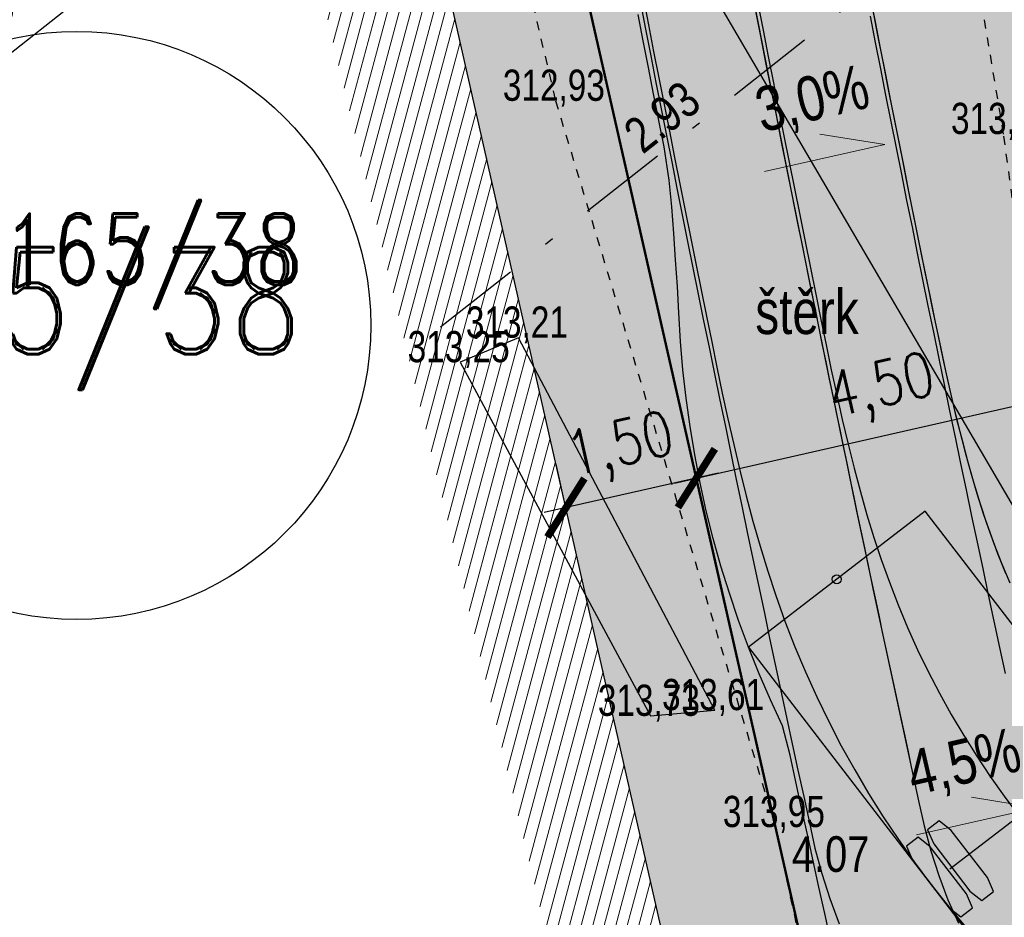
# Model space of a CAD drawing. Extents: x -783215 to -782699, y -1044860 to -1044498.
# Tile 35 of 60: x -783100 to -783089, y -1044674 to -1044664. Entities that reach past the tile are written whole.
import ezdxf
from ezdxf.enums import TextEntityAlignment as Align

# ---------------------------------------------------------------- set-up
doc = ezdxf.new("R2010")
doc.units = 0
doc.header["$MEASUREMENT"] = 0
doc.header["$PDSIZE"] = 0.2
doc.linetypes.add('HIDDEN', pattern=[0.375, 0.25, -0.125])
doc.linetypes.add('ČERCHOVANÁX2', pattern=[2, 1, -0.5, 0, -0.5])
doc.layers.get('0').update_dxf_attribs({"linetype": 'CONTINUOUS'})
doc.layers.get('Defpoints').update_dxf_attribs({"linetype": 'CONTINUOUS'})
for name, color, linetype in [('51_DRAHY_KOL_SITUACE', 21, 'CONTINUOUS'), ('51_OSY_NAPRAV_SITUACE', 51, 'CONTINUOUS'), ('51_VNEJSI_OBRYS_SITUACE', 4, 'CONTINUOUS'), ('51_VOZIDLO', 7, 'CONTINUOUS'), ('A_kóty', 1, 'CONTINUOUS'), ('A_PŘÍČNÉ ŘEZY', 6, 'CONTINUOUS'), ('A_výšky a sklony', 1, 'CONTINUOUS'), ('C3D_Trasa_Sklonovníky', 1, 'CONTINUOUS'), ('KN_dotčené pozemky', 3, 'CONTINUOUS'), ('KN_POZEMKY 500', 140, 'CONTINUOUS'), ('KN_čísla parcel', 140, 'CONTINUOUS'), ('Z_hrany ploch', 7, 'CONTINUOUS'), ('Z_oploceni', 64, 'PLOTDRTL'), ('Z_Popisy', 7, 'CONTINUOUS')]:
    doc.layers.add(name, color=color, linetype=linetype)
for name, color, linetype, lineweight in [('K_VOZOVKA', 242, 'CONTINUOUS', 50), ('K_záhon. obr.', 202, 'CONTINUOUS', 30), ('KN_hranice pozemků', 140, 'CONTINUOUS', 30), ('Z_VÝŠKY', 7, 'CONTINUOUS', 9), ('Z_VÝŠKY NETISK', 252, 'CONTINUOUS', 9), ('šrafy-živice', 9, 'CONTINUOUS', 13)]:
    doc.layers.add(name, color=color, linetype=linetype, lineweight=lineweight)
doc.layers.add('SRF_CHODNÍKY', color=7, linetype='CONTINUOUS', lineweight=25, true_color=0xf5f089)
doc.layers.add('šrafy zeleň', color=7, linetype='CONTINUOUS', lineweight=13, true_color=0xdaf1b1)
doc.styles.add('ROMAND', font='romand', dxfattribs={"height": 0.2})
doc.styles.add('ROMANS', font='romans.shx', dxfattribs={"width": 0.8})
doc.styles.add('Style-cs_Working', font='cs_Working.shx')
doc.styles.add('znacky', font='arial.ttf')
doc.linetypes.add('PLOTDRTL', pattern='A,5,[95,civil.shx,S=1,R=0,X=0,Y=0],5', length=10)
doc.dimstyles.new('situ 250', dxfattribs={"dimscale": 0.25, "dimtxt": 2, "dimasz": 2.2, "dimexe": 2, "dimexo": 2, "dimgap": 0.8, "dimtad": 1, "dimrnd": 0.05, "dimzin": 3, "dimtxsty": 'ROMANS', "dimblk": 'ARCHTICK', "dimcen": 0.09, "dimdle": 1, "dimadec": 1, "dimazin": 3, "dimtfac": 1, "dimtofl": 0, "dimtmove": 0, "dimatfit": 2, "dimldrblk": 'TerminatorOpen_0.5', "dimfxl": 4, "dimfxlon": 1, "dimfrac": 2, "dimtzin": 3, "dimarcsym": 0})

# ---------------------------------------------------------------- blocks, each defined once
blk = doc.blocks.new('_ArchTick')
at = {"color": 0, "linetype": 'ByBlock', "const_width": 0.15}
blk.add_lwpolyline([(-0.5, -0.5), (0.5, 0.5)], dxfattribs=at)
blk = doc.blocks.new('*D26')
at = {"layer": 'A_kóty', "color": 0, "linetype": 'ByBlock', "lineweight": -2, "ltscale": 2500, "transparency": 16777216}
for p, q in [((-783093.005, -1044669.496), (-783088.129, -1044668.39)), ((-783088.373, -1044668.445), (-783088.262, -1044668.933)), ((-783092.761, -1044669.441), (-783092.651, -1044669.928))]:
    blk.add_line(p, q, dxfattribs=at)
at = {"layer": 'Defpoints', "color": 0, "linetype": 'ByBlock', "ltscale": 2500, "transparency": 16777216}
for p in [(-783088.395, -1044668.349), (-783088.373, -1044668.445), (-783092.783, -1044669.344)]:
    blk.add_point(p, dxfattribs=at)
at = {"layer": 'A_kóty', "color": 0, "linetype": 'ByBlock', "lineweight": -2, "ltscale": 2500, "transparency": 16777216, "xscale": 0.55, "yscale": 0.55, "zscale": 0.55}
for p, rotation in [((-783088.373, -1044668.445), 12.78212360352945), ((-783092.761, -1044669.441), 192.7821236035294)]:
    blk.add_blockref('_ArchTick', p, dxfattribs=dict(at, rotation=rotation))
at = {"layer": 'A_kóty', "color": 0, "linetype": 'ByBlock', "ltscale": 2500, "transparency": 16777216, "insert": (-783090.677, -1044668.458), "char_height": 0.5, "attachment_point": 5, "rotation": 12.7821, "style": 'ROMANS'}
blk.add_mtext('4,50', dxfattribs=at)
blk = doc.blocks.new('TerminatorOpen_0.5')
at = {"color": 0, "linetype": 'ByBlock', "lineweight": -2}
for q in [(-1, 0.25), (-1, 0), (-1, -0.25)]:
    blk.add_line((0, 0), q, dxfattribs=at)
blk = doc.blocks.new('*D85')
at = {"layer": 'A_kóty', "color": 0, "lineweight": -2, "ltscale": 0.2, "transparency": 16777216}
for p, q in [((-783094.224, -1044669.773), (-783094.335, -1044669.285)), ((-783092.518, -1044669.385), (-783094.468, -1044669.828)), ((-783092.761, -1044669.441), (-783092.651, -1044669.928))]:
    blk.add_line(p, q, dxfattribs=at)
at = {"layer": 'Defpoints', "color": 0, "ltscale": 0.2, "transparency": 16777216}
for p in [(-783092.783, -1044669.344), (-783094.224, -1044669.773), (-783094.218, -1044669.799)]:
    blk.add_point(p, dxfattribs=at)
at = {"layer": 'A_kóty', "color": 0, "lineweight": -2, "ltscale": 0.2, "transparency": 16777216, "xscale": 0.55, "yscale": 0.55, "zscale": 0.55}
for p, rotation in [((-783092.761, -1044669.441), 12.78212360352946), ((-783094.224, -1044669.773), 192.7821236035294)]:
    blk.add_blockref('_ArchTick', p, dxfattribs=dict(at, rotation=rotation))
at = {"layer": 'A_kóty', "color": 0, "ltscale": 0.2, "transparency": 16777216, "insert": (-783093.603, -1044669.121), "char_height": 0.5, "attachment_point": 5, "rotation": 12.7821, "style": 'ROMANS'}
blk.add_mtext('1,50', dxfattribs=at)

msp = doc.modelspace()

# ---------------------------------------------------------------- hatches: boundary and pattern name
at = {"layer": '51_VOZIDLO', "linetype": 'ByBlock', "true_color": 0x2f8dd0, "transparency": 33554560}
h = msp.add_hatch(color=142, dxfattribs=at)
h.dxf.hatch_style = 2
h.paths.add_polyline_path([(-783082.877, -1044679.323), (-783090.195, -1044669.813), (-783092.177, -1044671.338), (-783084.858, -1044680.848)])
at = {"layer": '51_VOZIDLO', "linetype": 'ByBlock', "transparency": 33554560}
h = msp.add_hatch(color=9, dxfattribs=at)
h.dxf.hatch_style = 2
h.paths.add_polyline_path([(-783089.692, -1044674.074), (-783089.558, -1044674.181), (-783089.426, -1044674.079), (-783089.494, -1044673.921), (-783089.901, -1044673.393), (-783090.036, -1044673.286), (-783090.168, -1044673.388), (-783090.099, -1044673.546)])
h = msp.add_hatch(color=9, dxfattribs=at)
h.dxf.hatch_style = 2
h.paths.add_polyline_path([(-783089.93, -1044674.257), (-783089.796, -1044674.364), (-783089.663, -1044674.262), (-783089.732, -1044674.104), (-783090.139, -1044673.576), (-783090.273, -1044673.469), (-783090.405, -1044673.571), (-783090.337, -1044673.729)])
at = {"layer": 'SRF_CHODNÍKY', "ltscale": 0.2}
h = msp.add_hatch(color=256, dxfattribs=at)
h.dxf.hatch_style = 1
h.paths.add_polyline_path([(-783096.067, -1044654.87, 0.243305), (-783097.844, -1044652.762), (-783098.209, -1044652.611), (-783098.918, -1044654.578, -0.237833), (-783097.199, -1044656.661), (-783092.319, -1044678.171, 0.323907), (-783091.582, -1044676.445), (-783091.192, -1044676.357)])
at = {"layer": 'šrafy zeleň', "linetype": 'ByBlock', "ltscale": 2500}
h = msp.add_hatch(dxfattribs=at)
h.set_pattern_fill('ANSI31', color=256, angle=30)
h.set_pattern_definition([(75, (0, 0), (-0.120740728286, 0.032352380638), [])])
edge = h.paths.add_edge_path()
edge.add_line((-783092.227, -1044678.577), (-783097.199, -1044656.661))
edge.add_arc((-783100.204, -1044657.364), 3.087, 13.1649, 65.2495)
edge.add_line((-783098.912, -1044654.561), (-783099.07, -1044655.548))
edge.add_line((-783099.07, -1044655.548), (-783098.986, -1044655.562))
edge.add_line((-783098.986, -1044655.562), (-783093.417, -1044678.843))
edge.add_line((-783093.417, -1044678.843), (-783092.92, -1044678.787))
edge.add_arc((-783093.143, -1044676.799), 2, 276.3801, 297.2596)
at = {"layer": 'šrafy-živice', "ltscale": 0.2}
h = msp.add_hatch(color=256, dxfattribs=at)
h.dxf.hatch_style = 1
edge = h.paths.add_edge_path()
edge.add_line((-783070.118, -1044674.252), (-783086.415, -1044653.592))
edge.add_line((-783086.415, -1044653.592), (-783087.947, -1044651.65))
edge.add_arc((-783084.721, -1044649.139), 4.088, 143.0091, 217.8897, ccw=False)
edge.add_line((-783087.986, -1044646.68), (-783088.419, -1044646.43))
edge.add_arc((-783084.72, -1044649.142), 4.587, 143.751, 217.8935)
edge.add_line((-783088.34, -1044651.96), (-783086.808, -1044653.901))
edge.add_line((-783086.808, -1044653.901), (-783091.961, -1044657.963))
edge.add_line((-783091.961, -1044657.963), (-783096.428, -1044653.152))
edge.add_arc((-783098.993, -1044655.533), 3.5, 42.8727, 67.4806)
edge.add_line((-783097.652, -1044652.3), (-783098.029, -1044652.144))
edge.add_line((-783098.029, -1044652.144), (-783098.201, -1044652.588))
edge.add_line((-783098.201, -1044652.588), (-783098.209, -1044652.611))
edge.add_line((-783098.209, -1044652.611), (-783097.844, -1044652.762))
edge.add_arc((-783098.993, -1044655.533), 3, 12.7821, 67.4806, ccw=False)
edge.add_line((-783096.067, -1044654.87), (-783091.192, -1044676.357))
edge.add_arc((-783093.143, -1044676.799), 2, -83.6199, 12.7821, ccw=False)
edge.add_line((-783092.92, -1044678.787), (-783093.417, -1044678.843))
edge.add_line((-783093.417, -1044678.843), (-783092.973, -1044682.818))
edge.add_line((-783092.973, -1044682.818), (-783075.843, -1044680.902))
edge.add_arc((-783075.51, -1044683.884), 3, 8.2414, 96.3801, ccw=False)
edge.add_line((-783072.541, -1044683.454), (-783067.717, -1044716.761))
edge.add_arc((-783073.655, -1044717.621), 6, -43.1529, 8.2414, ccw=False)
edge.add_line((-783069.277, -1044721.725), (-783072.712, -1044725.388))
edge.add_arc((-783063.958, -1044733.596), 12, 136.8471, 187.7607)
edge.add_line((-783075.848, -1044735.216), (-783075.652, -1044736.654))
edge.add_line((-783075.652, -1044736.654), (-783070.963, -1044736.015))
edge.add_line((-783070.963, -1044736.015), (-783071.022, -1044735.567))
edge.add_arc((-783065.073, -1044734.785), 6, 136.8471, 187.4869, ccw=False)
edge.add_line((-783069.45, -1044730.682), (-783065.484, -1044726.452))
edge.add_arc((-783061.107, -1044730.556), 6, 82.6908, 136.847, ccw=False)
edge.add_line((-783060.344, -1044724.604), (-783055.547, -1044725.213))
edge.add_line((-783055.547, -1044725.213), (-783054.922, -1044720.286))
edge.add_arc((-783052.411, -1044710.567), 10.038, 189.47, 255.5127, ccw=False)
edge.add_line((-783062.312, -1044712.219), (-783066.638, -1044682.347))
edge.add_arc((-783083.463, -1044684.784), 17, 8.2414, 38.2827)
edge = h.paths.add_edge_path(flags=16)
edge.add_line((-783087.592, -1044671.888), (-783089.061, -1044665.413))
edge.add_arc((-783088.085, -1044665.192), 1, 38.2452, 192.7821, ccw=False)
edge.add_line((-783087.3, -1044664.573), (-783083.19, -1044669.787))
edge.add_arc((-783085.154, -1044671.335), 2.5, -167.2179, 38.2452, ccw=False)

# ---------------------------------------------------------------- linework, layer by layer
at = {"linetype": 'ByBlock'}
msp.add_arc((-782694.033, -1044586.65), 405.547, 190.55224, 192.30235, dxfattribs=at)
at = {"layer": '51_DRAHY_KOL_SITUACE', "linetype": 'ByBlock'}
for p, q in [((-783093.388, -1044664.108), (-783093.33, -1044664.405)), ((-783093.355, -1044664.059), (-783093.298, -1044664.356)), ((-783090.786, -1044664.174), (-783090.728, -1044664.47)), ((-783090.812, -1044664.258), (-783090.754, -1044664.554)), ((-783093.33, -1044664.405), (-783093.272, -1044664.703)), ((-783093.298, -1044664.356), (-783093.24, -1044664.653)), ((-783090.754, -1044664.554), (-783090.696, -1044664.849)), ((-783090.728, -1044664.47), (-783090.67, -1044664.765)), ((-783093.24, -1044664.653), (-783093.181, -1044664.951)), ((-783093.272, -1044664.703), (-783093.214, -1044665)), ((-783090.67, -1044664.765), (-783090.612, -1044665.061)), ((-783090.696, -1044664.849), (-783090.638, -1044665.145)), ((-783093.214, -1044665), (-783093.155, -1044665.297)), ((-783093.181, -1044664.951), (-783093.123, -1044665.248)), ((-783090.612, -1044665.061), (-783090.553, -1044665.356)), ((-783090.638, -1044665.145), (-783090.579, -1044665.44)), ((-783093.155, -1044665.297), (-783093.097, -1044665.595)), ((-783093.123, -1044665.248), (-783093.064, -1044665.546)), ((-783090.579, -1044665.44), (-783090.52, -1044665.735)), ((-783090.553, -1044665.356), (-783090.494, -1044665.651)), ((-783093.064, -1044665.546), (-783093.005, -1044665.843)), ((-783093.097, -1044665.595), (-783093.038, -1044665.892)), ((-783090.494, -1044665.651), (-783090.435, -1044665.947)), ((-783090.52, -1044665.735), (-783090.461, -1044666.031)), ((-783093.005, -1044665.843), (-783092.946, -1044666.14)), ((-783093.038, -1044665.892), (-783092.979, -1044666.189)), ((-783090.435, -1044665.947), (-783090.376, -1044666.242)), ((-783090.461, -1044666.031), (-783090.402, -1044666.326)), ((-783092.979, -1044666.189), (-783092.919, -1044666.486)), ((-783092.946, -1044666.14), (-783092.887, -1044666.437)), ((-783090.402, -1044666.326), (-783090.342, -1044666.621)), ((-783090.376, -1044666.242), (-783090.317, -1044666.537)), ((-783092.887, -1044666.437), (-783092.827, -1044666.734)), ((-783092.919, -1044666.486), (-783092.86, -1044666.784)), ((-783090.317, -1044666.537), (-783090.257, -1044666.833)), ((-783090.342, -1044666.621), (-783090.283, -1044666.917)), ((-783092.827, -1044666.734), (-783092.768, -1044667.031)), ((-783092.86, -1044666.784), (-783092.8, -1044667.081)), ((-783090.257, -1044666.833), (-783090.197, -1044667.128)), ((-783090.283, -1044666.917), (-783090.223, -1044667.212)), ((-783092.8, -1044667.081), (-783092.74, -1044667.378)), ((-783092.768, -1044667.031), (-783092.708, -1044667.328)), ((-783090.223, -1044667.212), (-783090.163, -1044667.507)), ((-783090.197, -1044667.128), (-783090.14, -1044667.411)), ((-783092.74, -1044667.378), (-783092.68, -1044667.675)), ((-783092.708, -1044667.328), (-783092.647, -1044667.625)), ((-783090.14, -1044667.411), (-783090.082, -1044667.691)), ((-783090.163, -1044667.507), (-783090.102, -1044667.802)), ((-783092.647, -1044667.625), (-783092.589, -1044667.91)), ((-783092.68, -1044667.675), (-783092.619, -1044667.972)), ((-783090.082, -1044667.691), (-783090.024, -1044667.967)), ((-783090.102, -1044667.802), (-783090.042, -1044668.097)), ((-783092.619, -1044667.972), (-783092.558, -1044668.269)), ((-783092.589, -1044667.91), (-783092.53, -1044668.197)), ((-783090.024, -1044667.967), (-783089.966, -1044668.238)), ((-783090.042, -1044668.097), (-783089.981, -1044668.392)), ((-783092.53, -1044668.197), (-783092.47, -1044668.486)), ((-783092.558, -1044668.269), (-783092.497, -1044668.566)), ((-783089.966, -1044668.238), (-783089.906, -1044668.503)), ((-783089.981, -1044668.392), (-783089.92, -1044668.687)), ((-783092.47, -1044668.486), (-783092.407, -1044668.775)), ((-783089.906, -1044668.503), (-783089.845, -1044668.763)), ((-783092.497, -1044668.566), (-783092.436, -1044668.862)), ((-783089.92, -1044668.687), (-783089.859, -1044668.982)), ((-783089.845, -1044668.763), (-783089.781, -1044669.016)), ((-783092.436, -1044668.862), (-783092.375, -1044669.159)), ((-783092.407, -1044668.775), (-783092.342, -1044669.065)), ((-783089.859, -1044668.982), (-783089.797, -1044669.277)), ((-783092.342, -1044669.065), (-783092.274, -1044669.353)), ((-783089.781, -1044669.016), (-783089.716, -1044669.261)), ((-783092.375, -1044669.159), (-783092.313, -1044669.456)), ((-783089.797, -1044669.277), (-783089.736, -1044669.572)), ((-783089.716, -1044669.261), (-783089.648, -1044669.499)), ((-783092.274, -1044669.353), (-783092.202, -1044669.64)), ((-783092.313, -1044669.456), (-783092.252, -1044669.753)), ((-783089.648, -1044669.499), (-783089.578, -1044669.728)), ((-783092.202, -1044669.64), (-783092.126, -1044669.925)), ((-783089.736, -1044669.572), (-783089.674, -1044669.866)), ((-783092.252, -1044669.753), (-783092.19, -1044670.049)), ((-783089.578, -1044669.728), (-783089.506, -1044669.947)), ((-783089.674, -1044669.866), (-783089.612, -1044670.161)), ((-783092.126, -1044669.925), (-783092.046, -1044670.206)), ((-783089.506, -1044669.947), (-783089.425, -1044670.173)), ((-783092.19, -1044670.049), (-783092.127, -1044670.346)), ((-783089.612, -1044670.161), (-783089.549, -1044670.456)), ((-783089.425, -1044670.173), (-783089.338, -1044670.396)), ((-783092.046, -1044670.206), (-783091.961, -1044670.484)), ((-783092.127, -1044670.346), (-783092.065, -1044670.642)), ((-783089.338, -1044670.396), (-783089.246, -1044670.617)), ((-783091.961, -1044670.484), (-783091.871, -1044670.756)), ((-783089.549, -1044670.456), (-783089.487, -1044670.75)), ((-783092.065, -1044670.642), (-783092.002, -1044670.939)), ((-783089.487, -1044670.75), (-783089.424, -1044671.045)), ((-783091.871, -1044670.756), (-783091.768, -1044671.046)), ((-783092.002, -1044670.939), (-783091.939, -1044671.235)), ((-783091.768, -1044671.046), (-783091.656, -1044671.333)), ((-783089.424, -1044671.045), (-783089.361, -1044671.34)), ((-783091.939, -1044671.235), (-783091.876, -1044671.532)), ((-783091.656, -1044671.333), (-783091.537, -1044671.616)), ((-783089.361, -1044671.34), (-783089.298, -1044671.634)), ((-783091.876, -1044671.532), (-783091.813, -1044671.828)), ((-783091.537, -1044671.616), (-783091.411, -1044671.896)), ((-783091.813, -1044671.828), (-783091.749, -1044672.124)), ((-783091.411, -1044671.896), (-783091.276, -1044672.173)), ((-783091.749, -1044672.124), (-783091.685, -1044672.421)), ((-783091.276, -1044672.173), (-783091.135, -1044672.446)), ((-783091.685, -1044672.421), (-783091.621, -1044672.717)), ((-783091.135, -1044672.446), (-783090.985, -1044672.715)), ((-783091.621, -1044672.717), (-783091.557, -1044673.013)), ((-783090.985, -1044672.715), (-783090.829, -1044672.979)), ((-783091.557, -1044673.013), (-783091.493, -1044673.309)), ((-783090.829, -1044672.979), (-783090.666, -1044673.24)), ((-783090.666, -1044673.24), (-783090.495, -1044673.495)), ((-783091.493, -1044673.309), (-783091.431, -1044673.593)), ((-783090.495, -1044673.495), (-783090.318, -1044673.747)), ((-783091.431, -1044673.593), (-783091.355, -1044673.877)), ((-783090.318, -1044673.747), (-783090.133, -1044673.993)), ((-783091.355, -1044673.877), (-783091.265, -1044674.159)), ((-783090.133, -1044673.993), (-783089.943, -1044674.234)), ((-783091.265, -1044674.159), (-783091.16, -1044674.44)), ((-783089.943, -1044674.234), (-783089.745, -1044674.47))]:
    msp.add_line(p, q, dxfattribs=at)
at = {"layer": '51_OSY_NAPRAV_SITUACE', "linetype": 'ByBlock'}
for p, q in [((-783092.071, -1044664.117), (-783092.013, -1044664.414)), ((-783092.1, -1044664.184), (-783092.042, -1044664.48)), ((-783092.013, -1044664.414), (-783091.955, -1044664.71)), ((-783092.042, -1044664.48), (-783091.984, -1044664.777)), ((-783091.984, -1044664.777), (-783091.926, -1044665.073)), ((-783091.955, -1044664.71), (-783091.896, -1044665.007)), ((-783091.896, -1044665.007), (-783091.838, -1044665.303)), ((-783091.926, -1044665.073), (-783091.867, -1044665.37)), ((-783091.838, -1044665.303), (-783091.779, -1044665.599)), ((-783091.867, -1044665.37), (-783091.808, -1044665.666)), ((-783091.808, -1044665.666), (-783091.749, -1044665.962)), ((-783091.779, -1044665.599), (-783091.72, -1044665.896)), ((-783091.749, -1044665.962), (-783091.69, -1044666.259)), ((-783091.72, -1044665.896), (-783091.661, -1044666.192)), ((-783091.661, -1044666.192), (-783091.602, -1044666.488)), ((-783091.69, -1044666.259), (-783091.631, -1044666.555)), ((-783091.602, -1044666.488), (-783091.542, -1044666.784)), ((-783091.631, -1044666.555), (-783091.571, -1044666.851)), ((-783091.571, -1044666.851), (-783091.511, -1044667.147)), ((-783091.542, -1044666.784), (-783091.482, -1044667.08)), ((-783091.482, -1044667.08), (-783091.422, -1044667.377)), ((-783091.511, -1044667.147), (-783091.451, -1044667.443)), ((-783091.422, -1044667.377), (-783091.365, -1044667.661)), ((-783091.451, -1044667.443), (-783091.391, -1044667.739)), ((-783091.391, -1044667.739), (-783091.33, -1044668.035)), ((-783091.365, -1044667.661), (-783091.306, -1044667.944)), ((-783091.306, -1044667.944), (-783091.247, -1044668.226)), ((-783091.33, -1044668.035), (-783091.27, -1044668.331)), ((-783091.247, -1044668.226), (-783091.187, -1044668.507)), ((-783091.27, -1044668.331), (-783091.209, -1044668.627)), ((-783091.187, -1044668.507), (-783091.124, -1044668.784)), ((-783091.209, -1044668.627), (-783091.147, -1044668.923)), ((-783091.124, -1044668.784), (-783091.059, -1044669.058)), ((-783091.147, -1044668.923), (-783091.086, -1044669.219)), ((-783091.059, -1044669.058), (-783090.992, -1044669.328)), ((-783091.086, -1044669.219), (-783091.024, -1044669.515)), ((-783090.992, -1044669.328), (-783090.921, -1044669.593)), ((-783091.024, -1044669.515), (-783090.963, -1044669.81)), ((-783090.921, -1044669.593), (-783090.847, -1044669.852)), ((-783090.963, -1044669.81), (-783090.901, -1044670.106)), ((-783090.847, -1044669.852), (-783090.77, -1044670.106)), ((-783090.901, -1044670.106), (-783090.838, -1044670.402)), ((-783090.77, -1044670.106), (-783090.688, -1044670.352)), ((-783090.838, -1044670.402), (-783090.776, -1044670.697)), ((-783090.688, -1044670.352), (-783090.596, -1044670.609)), ((-783090.596, -1044670.609), (-783090.497, -1044670.864)), ((-783090.776, -1044670.697), (-783090.713, -1044670.993)), ((-783090.497, -1044670.864), (-783090.391, -1044671.116)), ((-783090.713, -1044670.993), (-783090.65, -1044671.288)), ((-783090.391, -1044671.116), (-783090.279, -1044671.366)), ((-783090.65, -1044671.288), (-783090.587, -1044671.584)), ((-783090.279, -1044671.366), (-783090.159, -1044671.612)), ((-783090.587, -1044671.584), (-783090.523, -1044671.879)), ((-783090.159, -1044671.612), (-783090.033, -1044671.854)), ((-783090.033, -1044671.854), (-783089.901, -1044672.094)), ((-783090.523, -1044671.879), (-783090.46, -1044672.175)), ((-783090.46, -1044672.175), (-783090.396, -1044672.47)), ((-783089.901, -1044672.094), (-783089.762, -1044672.329)), ((-783089.762, -1044672.329), (-783089.616, -1044672.561)), ((-783090.396, -1044672.47), (-783090.332, -1044672.765)), ((-783089.616, -1044672.561), (-783089.464, -1044672.788)), ((-783090.332, -1044672.765), (-783090.268, -1044673.06)), ((-783089.464, -1044672.788), (-783089.307, -1044673.011)), ((-783090.268, -1044673.06), (-783090.206, -1044673.344)), ((-783089.307, -1044673.011), (-783089.143, -1044673.23)), ((-783090.206, -1044673.344), (-783090.131, -1044673.624)), ((-783090.131, -1044673.624), (-783090.042, -1044673.9)), ((-783090.042, -1044673.9), (-783089.939, -1044674.171)), ((-783089.939, -1044674.171), (-783089.822, -1044674.436))]:
    msp.add_line(p, q, dxfattribs=at)
at = {"layer": '51_VNEJSI_OBRYS_SITUACE', "linetype": 'ByBlock'}
for p, q in [((-783090.815, -1044664.026), (-783090.757, -1044664.322)), ((-783093.357, -1044664.534), (-783093.414, -1044664.237)), ((-783090.757, -1044664.322), (-783090.699, -1044664.617)), ((-783093.298, -1044664.832), (-783093.357, -1044664.534)), ((-783090.699, -1044664.617), (-783090.641, -1044664.913)), ((-783093.24, -1044665.129), (-783093.298, -1044664.832)), ((-783090.641, -1044664.913), (-783090.583, -1044665.208)), ((-783093.181, -1044665.427), (-783093.24, -1044665.129)), ((-783090.583, -1044665.208), (-783090.524, -1044665.504)), ((-783093.123, -1044665.724), (-783093.181, -1044665.427)), ((-783090.524, -1044665.504), (-783090.465, -1044665.799)), ((-783093.065, -1044666.098), (-783093.123, -1044665.724)), ((-783090.465, -1044665.799), (-783090.406, -1044666.094)), ((-783093.038, -1044666.396), (-783093.065, -1044666.098)), ((-783090.406, -1044666.094), (-783090.347, -1044666.39)), ((-783093.015, -1044666.695), (-783093.038, -1044666.396)), ((-783090.347, -1044666.39), (-783090.287, -1044666.685)), ((-783092.994, -1044666.993), (-783093.015, -1044666.695)), ((-783090.287, -1044666.685), (-783090.227, -1044666.98)), ((-783092.974, -1044667.29), (-783092.994, -1044666.993)), ((-783090.227, -1044666.98), (-783090.169, -1044667.269)), ((-783092.956, -1044667.587), (-783092.974, -1044667.29)), ((-783090.169, -1044667.269), (-783090.111, -1044667.551)), ((-783092.938, -1044667.907), (-783092.956, -1044667.587)), ((-783090.111, -1044667.551), (-783090.054, -1044667.829)), ((-783090.054, -1044667.829), (-783089.996, -1044668.102)), ((-783092.911, -1044668.226), (-783092.938, -1044667.907)), ((-783089.996, -1044668.102), (-783089.937, -1044668.371)), ((-783092.876, -1044668.545), (-783092.911, -1044668.226)), ((-783089.937, -1044668.371), (-783089.876, -1044668.633)), ((-783092.832, -1044668.863), (-783092.876, -1044668.545)), ((-783089.876, -1044668.633), (-783089.814, -1044668.89)), ((-783092.78, -1044669.179), (-783092.832, -1044668.863)), ((-783089.814, -1044668.89), (-783089.75, -1044669.139)), ((-783092.719, -1044669.494), (-783092.78, -1044669.179)), ((-783089.75, -1044669.139), (-783089.683, -1044669.38)), ((-783089.683, -1044669.38), (-783089.614, -1044669.613)), ((-783092.65, -1044669.807), (-783092.719, -1044669.494)), ((-783089.614, -1044669.613), (-783089.543, -1044669.838)), ((-783092.572, -1044670.118), (-783092.65, -1044669.807)), ((-783089.543, -1044669.838), (-783089.467, -1044670.06)), ((-783089.467, -1044670.06), (-783089.383, -1044670.285)), ((-783092.485, -1044670.427), (-783092.572, -1044670.118)), ((-783089.383, -1044670.285), (-783089.294, -1044670.507)), ((-783092.391, -1044670.733), (-783092.485, -1044670.427)), ((-783092.288, -1044671.037), (-783092.391, -1044670.733)), ((-783092.177, -1044671.338), (-783092.288, -1044671.037)), ((-783092.057, -1044671.636), (-783092.177, -1044671.338)), ((-783091.93, -1044671.93), (-783092.057, -1044671.636)), ((-783091.795, -1044672.22), (-783091.93, -1044671.93)), ((-783091.709, -1044672.55), (-783091.795, -1044672.22)), ((-783091.645, -1044672.847), (-783091.709, -1044672.55)), ((-783091.581, -1044673.143), (-783091.645, -1044672.847)), ((-783091.516, -1044673.439), (-783091.581, -1044673.143)), ((-783091.451, -1044673.735), (-783091.516, -1044673.439)), ((-783091.386, -1044674.031), (-783091.451, -1044673.735)), ((-783091.321, -1044674.327), (-783091.386, -1044674.031)), ((-783091.256, -1044674.623), (-783091.321, -1044674.327))]:
    msp.add_line(p, q, dxfattribs=at)
at = {"layer": '51_VOZIDLO', "color": 7, "linetype": 'ByBlock', "true_color": 0x000000}
for p, q in [((-783090.195, -1044669.813), (-783092.177, -1044671.338)), ((-783082.877, -1044679.323), (-783090.195, -1044669.813)), ((-783092.177, -1044671.338), (-783084.858, -1044680.848)), ((-783089.916, -1044673.825), (-783088.37, -1044672.636)), ((-783090.036, -1044673.286), (-783090.168, -1044673.388)), ((-783089.901, -1044673.393), (-783090.036, -1044673.286)), ((-783090.168, -1044673.388), (-783090.099, -1044673.546)), ((-783089.494, -1044673.921), (-783089.901, -1044673.393)), ((-783090.273, -1044673.469), (-783090.405, -1044673.571)), ((-783090.139, -1044673.576), (-783090.273, -1044673.469)), ((-783090.405, -1044673.571), (-783090.337, -1044673.729)), ((-783089.732, -1044674.104), (-783090.139, -1044673.576)), ((-783090.099, -1044673.546), (-783089.692, -1044674.074)), ((-783090.337, -1044673.729), (-783089.93, -1044674.257)), ((-783089.426, -1044674.079), (-783089.494, -1044673.921)), ((-783089.663, -1044674.262), (-783089.732, -1044674.104)), ((-783089.692, -1044674.074), (-783089.558, -1044674.181)), ((-783089.558, -1044674.181), (-783089.426, -1044674.079)), ((-783089.93, -1044674.257), (-783089.796, -1044674.364)), ((-783089.796, -1044674.364), (-783089.663, -1044674.262))]:
    msp.add_line(p, q, dxfattribs=at)
msp.add_circle((-783091.186, -1044670.576), 0.05, dxfattribs=at)
at = {"layer": 'A_PŘÍČNÉ ŘEZY', "linetype": 'ČERCHOVANÁX2'}
msp.add_lwpolyline([(-783095.631, -1044667.744), (-783085.424, -1044659.693), (-783074.432, -1044651.022)], dxfattribs=at)
at = {"layer": 'A_výšky a sklony', "lineweight": 15, "ltscale": 0.1}
for points in [[(-783091.995, -1044666.002), (-783090.646, -1044665.699), (-783091.375, -1044665.581)], [(-783090.293, -1044673.443), (-783088.945, -1044673.14), (-783089.674, -1044673.022)]]:
    msp.add_lwpolyline(points, dxfattribs=at)
at = {"layer": 'C3D_Trasa_Sklonovníky', "color": 1, "linetype": 'Continuous', "lineweight": -3}
msp.add_line((-783102.366, -1044666.187), (-783099.227, -1044663.7), dxfattribs=at)
at = {"layer": 'K_VOZOVKA', "transparency": 33554687}
msp.add_lwpolyline([(-783098.22, -1044652.606), (-783097.844, -1044652.762, -0.243305), (-783096.067, -1044654.87), (-783091.192, -1044676.357, -0.447332), (-783092.92, -1044678.787), (-783093.417, -1044678.843)], format="xyb", dxfattribs=at)
at = {"layer": 'K_záhon. obr.'}
msp.add_lwpolyline([(-783092.227, -1044678.577), (-783097.199, -1044656.661, 0.237833), (-783098.918, -1044654.578)], format="xyb", dxfattribs=at)
at = {"layer": 'KN_dotčené pozemky'}
msp.add_circle((-783099.712, -1044667.727), 3.299, dxfattribs=at)
at = {"layer": 'KN_hranice pozemků', "linetype": 'Continuous'}
msp.add_line((-783100.77, -1044650), (-783085.1, -1044676.78), dxfattribs=at).dxf.unprotected_set("ltscale", 0)
at = {"layer": 'Z_hrany ploch', "linetype": 'HIDDEN'}
for p, q in [((-783097.207, -1044653.026), (-783094.341, -1044665.207)), ((-783089.314, -1044665.58), (-783090.048, -1044661.214)), ((-783094.341, -1044665.207), (-783091.873, -1044673.356)), ((-783088.437, -1044672.044), (-783089.314, -1044665.58)), ((-783091.873, -1044673.356), (-783091.007, -1044677.439))]:
    msp.add_line(p, q, dxfattribs=at).dxf.unprotected_set("ltscale", 0)
at = {"layer": 'Z_oploceni', "linetype": 'PLOTDRTL', "ltscale": 0.2}
for p, q in [((-783094.756, -1044667.865), (-783095.409, -1044668.14)), ((-783092.555, -1044672.044), (-783094.756, -1044667.865)), ((-783095.409, -1044668.14), (-783093.275, -1044672.108)), ((-783093.275, -1044672.108), (-783092.555, -1044672.044))]:
    msp.add_line(p, q, dxfattribs=at)

# ---------------------------------------------------------------- texts
at = {"layer": 'A_výšky a sklony', "style": 'znacky', "width": 0.8}
for s, p in [('3,0%%%', (-783092.027, -1044665.563)), ('4,5%%%', (-783090.326, -1044673.004))]:
    msp.add_text(s, height=0.5, rotation=13.0464, dxfattribs=at).set_placement(p)
at = {"layer": 'A_výšky a sklony', "color": 5, "style": 'znacky', "width": 0.8}
msp.add_text('2.93', height=0.4, rotation=38.4777, dxfattribs=at).set_placement((-783093.363, -1044665.814))
msp.add_text('4.07', height=0.4, dxfattribs=at).set_placement((-783091.69, -1044673.859))
at = {"layer": 'C3D_Trasa_Sklonovníky', "color": 1, "linetype": 'Continuous', "lineweight": -3, "insert": (-783099.58, -1044663.347), "char_height": 0.5, "attachment_point": 6, "rotation": 38.2665, "style": 'Style-cs_Working'}
msp.add_mtext('0,09041{\\L  }', dxfattribs=at)
at = {"layer": 'KN_POZEMKY 500', "linetype": 'Continuous', "style": 'ROMAND', "width": 0.8}
msp.add_text('165/38', height=1.2, dxfattribs=at).set_placement((-783099.71, -1044668.05), align=Align.CENTER)
at = {"layer": 'KN_čísla parcel', "linetype": 'Continuous', "style": 'ROMAND', "width": 0.8}
msp.add_text('165/38', height=0.8, dxfattribs=at).set_placement((-783098.856, -1044667.273), align=Align.CENTER)
at = {"layer": 'Z_Popisy', "color": 7, "linetype": 'Continuous', "style": 'Style-cs_Working', "width": 0.8}
msp.add_text('štěrk', height=0.5, dxfattribs=at).set_placement((-783091.52, -1044667.574), align=Align.MIDDLE_CENTER)
at = {"layer": 'Z_VÝŠKY', "linetype": 'Continuous', "style": 'Style-cs_Working', "width": 0.8}
for s, p in [('312,93', (-783094.932, -1044665.207)), ('313,05', (-783089.905, -1044665.58)), ('313,21', (-783095.347, -1044667.865)), ('313,73', (-783093.866, -1044672.108)), ('313,95', (-783092.464, -1044673.356))]:
    msp.add_text(s, height=0.35, dxfattribs=at).set_placement(p)
at = {"layer": 'Z_VÝŠKY NETISK', "linetype": 'Continuous', "style": 'Style-cs_Working', "width": 0.8}
for s, p in [('313,25', (-783096, -1044668.14)), ('313,61', (-783093.146, -1044672.044))]:
    msp.add_text(s, height=0.35, dxfattribs=at).set_placement(p)

# ---------------------------------------------------------------- dimensions: what is measured, and where the dimension line sits
at = {"layer": 'A_kóty', "linetype": 'ByBlock', "ltscale": 2500}
dim = msp.add_aligned_dim(p1=(-783092.783, -1044669.344), p2=(-783088.395, -1044668.349), distance=-0.099, dimstyle='situ 250', dxfattribs=at)
dim.commit()
dim.dimension.update_dxf_attribs({"geometry": '*D26', "text_midpoint": (-783090.677, -1044668.458)})
at = {"layer": 'A_kóty', "ltscale": 0.2}
dim = msp.add_linear_dim(base=(-783094.224, -1044669.773), p1=(-783092.783, -1044669.344), p2=(-783094.218, -1044669.799), angle=192.7821, dimstyle='situ 250', override={"dimtmove": 1}, dxfattribs=at)
dim.commit()
dim.dimension.update_dxf_attribs({"geometry": '*D85', "text_midpoint": (-783093.493, -1044669.607), "dimtype": 160})

doc.saveas('drawing.dxf')
